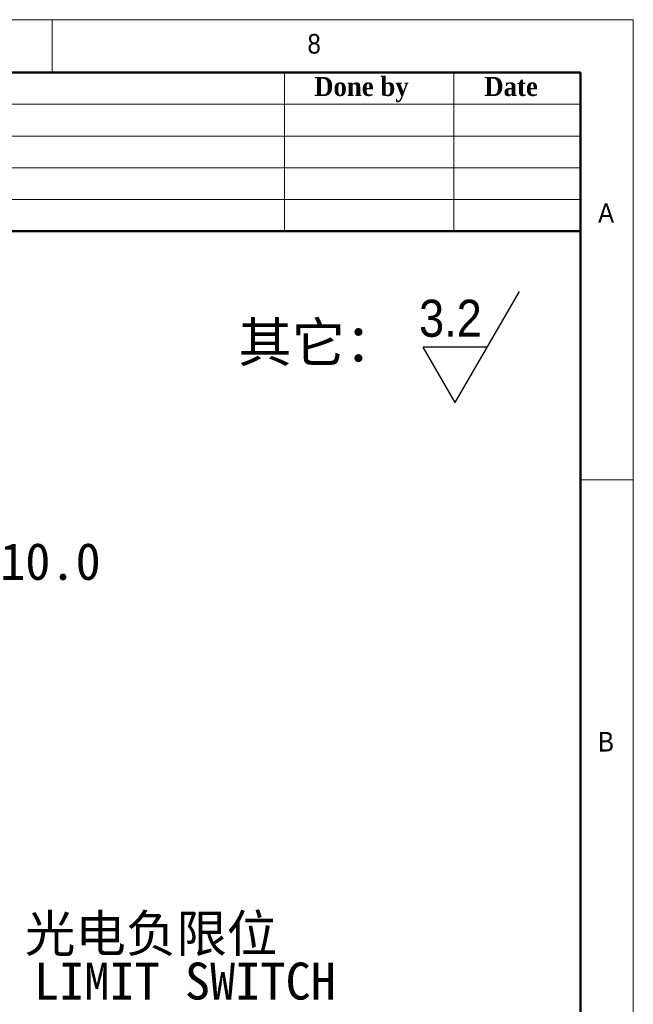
# Model space of a CAD drawing. Header units: millimetres. Extents: x 35 to 2924, y 35 to 2044.
# Tile 9 of 9: x 2498 to 2905, y 1392 to 2044. Entities that reach past the tile are written whole.
import ezdxf

# ---------------------------------------------------------------- set-up
doc = ezdxf.new("R2010")
doc.units = ezdxf.units.MM
doc.header["$LTSCALE"] = 7
doc.layers.add('DIMNS', color=7, linetype='Continuous')
doc.styles.add('SLDTEXTSTYLE0', font='arial.ttf', dxfattribs={"bigfont": 'bigfont'})
doc.styles.add('SLDTEXTSTYLE1', font='Gothic.ttf', dxfattribs={"width": 0.913})
doc.styles.add('SLDTEXTSTYLE11', font='txt', dxfattribs={"bigfont": 'bigfont'})
doc.styles.add('SLDTEXTSTYLE2', font='timesbd.ttf', dxfattribs={"width": 0.933})
doc.styles.add('SLDTEXTSTYLE8', font='txt')
doc.styles.add('SLDTEXTSTYLE9', font='txt')
doc.dimstyles.new('SLDDIMSTYLE8', dxfattribs={"dimtxt": 24.5, "dimasz": 14, "dimexe": 0, "dimexo": 0.0625, "dimgap": 6.125, "dimtad": 0, "dimtih": 1, "dimtoh": 1, "dimdec": 1, "dimrnd": 1e-09, "dimzin": 12, "dimdsep": 46, "dimtxsty": 'SLDTEXTSTYLE9', "dimsah": 1, "dimcen": 0, "dimadec": 0, "dimazin": 3, "dimtfac": 1, "dimtdec": 1, "dimtofl": 0, "dimtmove": 0, "dimatfit": 3, "dimfxl": 0, "dimfrac": 2, "dimtolj": 1, "dimtzin": 12, "dimarcsym": 0})

# ---------------------------------------------------------------- blocks, each defined once
blk = doc.blocks.new('SW_SFSYMBOL_0')
at = {"layer": 'DIMNS', "color": 0}
for p, q in [((24.02, -36.75), (66.45, 36.75)), ((24.02, -36.75), (2.8, 0)), ((45.23, 0), (2.8, 0))]:
    blk.add_line(p, q, dxfattribs=at)
at = {"layer": 'DIMNS', "color": 0, "insert": (0, 31.29), "char_height": 24.5, "attachment_point": 1, "style": 'SLDTEXTSTYLE1'}
blk.add_mtext('3.2', dxfattribs=at)
blk = doc.blocks.new('SW_SYMBOL_HOLE_DEPTH')
at = {"layer": 'DIMNS', "color": 0}
for p, q in [((0, 6125), (5600, 6125)), ((2800, 6125), (2800, 525)), ((700, 3885), (2800, 525)), ((4900, 3885), (2800, 525))]:
    blk.add_line(p, q, dxfattribs=at)
blk = doc.blocks.new('_D_27')
at = {"layer": 'DIMNS'}
for p, q in [((2301.84, 1632.12), (2316.68, 1685.32)), ((2316.68, 1685.32), (2344.68, 1685.32))]:
    blk.add_line(p, q, dxfattribs=at)
blk.add_solid([(2301.84, 1632.12), (2307.63, 1645.04), (2303.58, 1646.17)], dxfattribs=at)
at = {"layer": 'DIMNS', "xscale": 0.004592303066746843, "yscale": 0.004592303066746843, "zscale": 0.004592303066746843}
blk.add_blockref('SW_SYMBOL_HOLE_DEPTH', (2449.66, 1669.1), dxfattribs=at)
at = {"layer": 'DIMNS', "char_height": 24.5, "attachment_point": 1, "style": 'SLDTEXTSTYLE9'}
for s, insert in [('12×M5', (2344.68, 1697.66)), ('10.0', (2485.52, 1697.66))]:
    blk.add_mtext(s, dxfattribs=dict(at, insert=insert))
blk = doc.blocks.new('SW_NOTE_7')
at = {"layer": 'DIMNS', "color": 0, "char_height": 24.5, "attachment_point": 1}
for s, insert, style in [('{\\fMicrosoft YaHei|b0|i0|c134|p34;    光电负限位}', (114.97, 14.12), 'SLDTEXTSTYLE11'), ('NEGATIVE LIMIT SWITCH', (4.11, -17.38), 'SLDTEXTSTYLE8')]:
    blk.add_mtext(s, dxfattribs=dict(at, insert=insert, style=style))

msp = doc.modelspace()

# ---------------------------------------------------------------- linework, layer by layer
at = {"color": 7, "linetype": 'Continuous', "lineweight": 18}
for p, q in [((2905, 2044), (35, 2044)), ((2520, 2009), (2520, 2044)), ((2905, 35), (2905, 2044)), ((70, 2009), (2870, 2009)), ((2674, 2009), (2674, 1904)), ((2786, 2009), (2786, 1904)), ((2870, 2009), (2870, 1904)), ((2870, 2009), (2870, 70)), ((2030, 1988), (2870, 1988)), ((2030, 1967), (2870, 1967)), ((2030, 1946), (2870, 1946)), ((2030, 1925), (2870, 1925)), ((2905, 1739.5), (2870, 1739.5))]:
    msp.add_line(p, q, dxfattribs=at)
at = {"color": 7, "linetype": 'Continuous', "lineweight": 50}
for p, q in [((2870, 2009), (70, 2009)), ((2870, 2009), (2870, 70)), ((2870, 1904), (2030, 1904))]:
    msp.add_line(p, q, dxfattribs=at)

# ---------------------------------------------------------------- block references
at = {"layer": 'DIMNS'}
for name, p in [('SW_SFSYMBOL_0', (2763.04, 1827.32)), ('SW_NOTE_7', (2353.84, 1437.24))]:
    msp.add_blockref(name, p, dxfattribs=at)

# ---------------------------------------------------------------- texts
at = {"color": 7, "linetype": 'Continuous', "lineweight": 0}
for s, insert, char_height, attachment_point, style in [('8', (2689.17, 2034.52), 12.96, 1, 'SLDTEXTSTYLE1'), ('Done by', (2724.88, 2006.1), 12.6, 2, 'SLDTEXTSTYLE2'), ('Date', (2824, 2006.1), 12.6, 2, 'SLDTEXTSTYLE2'), ('A', (2881.67, 1922.52), 12.96, 1, 'SLDTEXTSTYLE1'), ('B', (2881.67, 1572.52), 12.96, 1, 'SLDTEXTSTYLE1')]:
    msp.add_mtext(s, dxfattribs=dict(at, insert=insert, char_height=char_height, attachment_point=attachment_point, style=style))
at = {"layer": 'DIMNS', "insert": (2643.32, 1843.39), "char_height": 25.929, "attachment_point": 1, "style": 'SLDTEXTSTYLE0'}
msp.add_mtext('其它：', dxfattribs=at)

# ---------------------------------------------------------------- dimensions: what is measured, and where the dimension line sits
at = {"layer": 'DIMNS'}
dim = msp.add_radius_dim(center=(2301.28, 1630.09), mpoint=(2301.84, 1632.12), text='12×M5{\\fGDT;x}10.0', dimstyle='SLDDIMSTYLE8', override={"dimpost": '<>'}, dxfattribs=at)
dim.commit()
dim.dimension.update_dxf_attribs({"geometry": '_D_27', "text_midpoint": (2445.28, 1685.32), "dimtype": 164})

doc.saveas('drawing.dxf')
